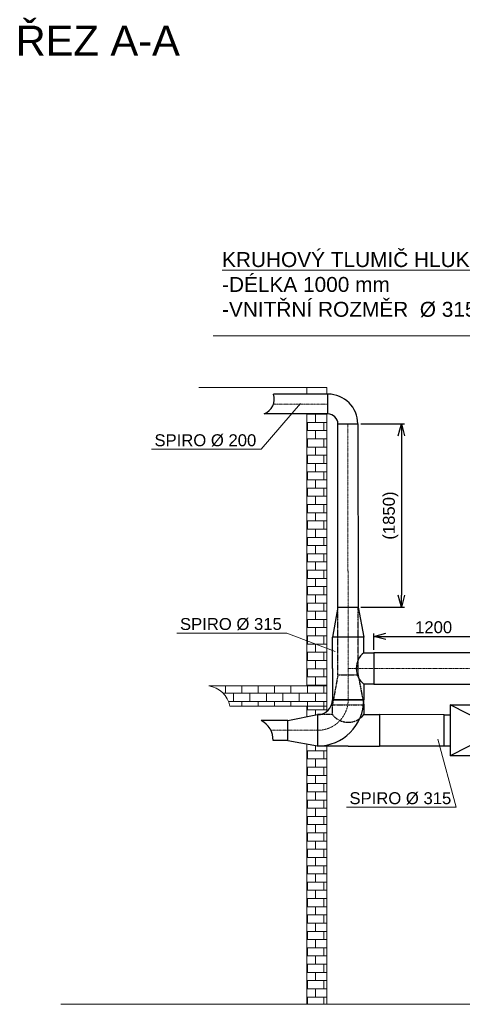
# Model space of a CAD drawing. Header units: millimetres. Extents: x 918337 to 1269480, y -257156 to -67477.
# Tile 53 of 114: x 1147540 to 1151995, y -224227 to -214325. Entities that reach past the tile are written whole.
import ezdxf

# ---------------------------------------------------------------- set-up
doc = ezdxf.new("R2010")
doc.units = ezdxf.units.MM
doc.linetypes.add('ACAD_ISO10W100', pattern=[18.5, 12, -3, 0.5, -3])
doc.linetypes.add('ČÁRKOVANÁ', pattern=[19.05, 12.7, -6.35])
doc.layers.get('0').update_dxf_attribs({"color": 8, "lineweight": 9})
for name, color, linetype, lineweight in [('1VZT - LEGENDY', 7, 'Continuous', 13), ('1VZT-POPIS', 7, 'Continuous', 13), ('1VZT-POTRUBI', 4, 'Continuous', 30), ('1VZT-ČERCHOVANÁ', 7, 'ACAD_ISO10W100', 9), ('LEGENDY', 7, 'Continuous', 9)]:
    doc.layers.add(name, color=color, linetype=linetype, lineweight=lineweight)
doc.styles.get("Standard").update_dxf_attribs({"font": 'arial.ttf'})
doc.dimstyles.new('ISO-25', dxfattribs={"dimtxt": 2.5, "dimasz": 2.5, "dimexe": 1.25, "dimexo": 0.625, "dimtad": 1, "dimtxsty": 'Standard', "dimcen": 2.5, "dimadec": 0, "dimazin": 0, "dimtfac": 1, "dimtmove": 0, "dimatfit": 3, "dimfxl": 1, "dimarcsym": 0})
pattern_1 = [(0, (121532.456, -85387.46), (0, 82.55), []), (90, (121532.46, -85387.46), (-165.1, 1e-14), [82.55, -82.55]), (90, (121615, -85387.46), (-165.1, 1e-14), [-82.55, 82.55])]

# ---------------------------------------------------------------- blocks, each defined once
blk = doc.blocks.new('ASDASDA')
at = {"layer": '1VZT-POTRUBI', "ltscale": 0.1}
for p, q in [((1151011.6, -113443.6), (1151011.6, -112928.6)), ((1151511.6, -112928.6), (1151011.6, -112928.6)), ((1151011.6, -113443.6), (1152011.6, -112928.6)), ((1151011.6, -112928.6), (1152011.6, -113443.6)), ((1151511.6, -112928.6), (1152011.6, -112928.6)), ((1152011.6, -113443.6), (1152011.6, -112928.6)), ((1150951.6, -113028.6), (1150951.6, -113343.6)), ((1151011.6, -113028.6), (1150951.6, -113028.6)), ((1151011.6, -113343.6), (1151011.6, -113028.6)), ((1152011.6, -113343.6), (1152011.6, -113028.6)), ((1152011.6, -113028.6), (1152071.6, -113028.6)), ((1152071.6, -113028.6), (1152071.6, -113343.6)), ((1150951.6, -113343.6), (1151011.6, -113343.6)), ((1152071.6, -113343.6), (1152011.6, -113343.6)), ((1151011.6, -113443.6), (1151511.6, -113443.6)), ((1152011.6, -113443.6), (1151511.6, -113443.6))]:
    blk.add_line(p, q, dxfattribs=at)
blk = doc.blocks.new('aasdadas')
at = {"layer": '1VZT-POTRUBI', "color": 6, "ltscale": 0.1}
blk.add_line((1029023.3, -135925.3), (1029023.3, -136240.6), dxfattribs=at)
for radius in [150, 465.4]:
    blk.add_arc((1029023.3, -135775.3), radius, 270, 0, dxfattribs=at)
at = {"layer": '1VZT-ČERCHOVANÁ', "ltscale": 0.1}
blk.add_arc((1029023.3, -135775.3), 307.7, 270, 0, dxfattribs=at)
blk = doc.blocks.new('_Open30')
at = {"color": 0, "linetype": 'ByBlock', "lineweight": -2}
for p, q in [((-1, 0.268), (0, 0)), ((0, 0), (-1, -0.268)), ((0, 0), (-1, 0))]:
    blk.add_line(p, q, dxfattribs=at)
blk = doc.blocks.new('*D766')
at = {"layer": '1VZT - LEGENDY', "color": 0, "lineweight": -2, "ltscale": 0.1, "transparency": 16777216}
for p, q in [((1150972.9, -218390.1), (1151412.3, -218390.1)), ((1151382.3, -218510.1), (1151382.3, -220113.8)), ((1150972.9, -220233.8), (1151412.3, -220233.8))]:
    blk.add_line(p, q, dxfattribs=at)
at = {"layer": 'Defpoints', "color": 0, "ltscale": 0.1, "transparency": 16777216}
for p in [(1150942.9, -218390.1), (1150942.9, -220233.8), (1151382.3, -220233.8)]:
    blk.add_point(p, dxfattribs=at)
at = {"layer": '1VZT - LEGENDY', "color": 0, "lineweight": -2, "ltscale": 0.1, "transparency": 16777216, "xscale": 120, "yscale": 120, "zscale": 120}
for p, rotation in [((1151382.3, -218390.1), 90), ((1151382.3, -220233.8), 270)]:
    blk.add_blockref('_Open30', p, dxfattribs=dict(at, rotation=rotation))
at = {"layer": '1VZT - LEGENDY', "color": 0, "ltscale": 0.1, "transparency": 16777216, "insert": (1151273.7, -219312), "char_height": 120, "attachment_point": 5, "rotation": 90}
blk.add_mtext('(1850)', dxfattribs=at)
blk = doc.blocks.new('*D767')
at = {"layer": '1VZT - LEGENDY', "color": 0, "lineweight": -2, "ltscale": 0.1, "transparency": 16777216}
for p, q in [((1151103.6, -220661.3), (1151103.6, -220496.8)), ((1152309.1, -220661.3), (1152309.1, -220496.8)), ((1151223.6, -220526.8), (1152189.1, -220526.8))]:
    blk.add_line(p, q, dxfattribs=at)
at = {"layer": 'Defpoints', "color": 0, "ltscale": 0.1, "transparency": 16777216}
for p in [(1152309.1, -220526.8), (1151103.6, -220691.3), (1152309.1, -220691.3)]:
    blk.add_point(p, dxfattribs=at)
at = {"layer": '1VZT - LEGENDY', "color": 0, "lineweight": -2, "ltscale": 0.1, "transparency": 16777216, "xscale": 120, "yscale": 120, "zscale": 120, "rotation": 180}
blk.add_blockref('_Open30', (1151103.6, -220526.8), dxfattribs=at)
at = {"layer": '1VZT - LEGENDY', "color": 0, "lineweight": -2, "ltscale": 0.1, "transparency": 16777216, "xscale": 120, "yscale": 120, "zscale": 120}
blk.add_blockref('_Open30', (1152309.1, -220526.8), dxfattribs=at)
at = {"layer": '1VZT - LEGENDY', "color": 0, "ltscale": 0.1, "transparency": 16777216, "insert": (1151706.4, -220435.5), "char_height": 120, "attachment_point": 5}
blk.add_mtext('1200', dxfattribs=at)

msp = doc.modelspace()

# ---------------------------------------------------------------- hatches: boundary and pattern name
at = {"ltscale": 0.1}
h = msp.add_hatch(dxfattribs=at)
h.set_pattern_fill('BRICK', color=256, scale=13)
h.set_pattern_definition(pattern_1)
h.paths.add_polyline_path([(1150631.8, -221024.8), (1150631.8, -218290.1), (1150431.8, -218290.1), (1150431.8, -221024.8)])
h.paths.add_polyline_path([(1152931.8, -223257.9), (1152931.8, -224107), (1152931.8, -224227), (1153131.8, -224227), (1153131.8, -224133.2), (1153131.8, -223257.9)])
h.paths.add_polyline_path([(1156041.5, -220038.1), (1156041.5, -218409.9, -0.351247), (1155741.5, -218209.7), (1155741.5, -220038.1)])
h.paths.add_polyline_path([(1154567.7, -220042), (1157678.4, -220042), (1157678.4, -219157.2), (1154567.7, -219157.2)], flags=9)
h = msp.add_hatch(dxfattribs=at)
h.set_pattern_fill('BRICK', color=256, scale=13)
h.set_pattern_definition(pattern_1)
h.paths.add_polyline_path([(1150631.8, -221227), (1150431.8, -221227), (1150431.8, -221334.3), (1150538.3, -221313.8, 0.169949), (1150631.8, -221281.1)])
h.paths.add_polyline_path([(1150631.8, -221024.8), (1149442.6, -221024.8, -0.311921), (1149656.3, -221227), (1150631.8, -221227)])
h = msp.add_hatch(dxfattribs=at)
h.set_pattern_fill('BRICK', color=256, scale=13)
h.set_pattern_definition(pattern_1)
h.paths.add_polyline_path([(1150631.8, -221629.4), (1150538.3, -221629.4), (1150538.3, -221629.2), (1150431.8, -221609.8), (1150431.8, -224227), (1150631.8, -224227)])
h.paths.add_polyline_path([(1153131.8, -221629.4), (1152931.8, -221629.4), (1152931.8, -223257.9), (1153131.8, -223257.9)])
h.paths.add_polyline_path([(1152446.6, -223261.8), (1155557.3, -223261.8), (1155557.3, -222377), (1152446.6, -222377)], flags=9)

# ---------------------------------------------------------------- linework, layer by layer
for p, q in [((1150631.8, -218024.8), (1149341.8, -218024.8)), ((1150431.8, -218090.1), (1150431.8, -218024.8)), ((1150631.8, -218090.1), (1150631.8, -218024.8)), ((1150431.8, -221024.8), (1150431.8, -218290.1)), ((1150631.8, -221024.8), (1150631.8, -218290.1)), ((1150631.8, -221024.8), (1149442.6, -221024.8)), ((1150631.8, -221024.8), (1150631.8, -221227)), ((1150631.8, -221227), (1149656.3, -221227)), ((1150431.8, -221334.3), (1150431.8, -221227)), ((1150631.8, -221227), (1150631.8, -221281.1)), ((1150431.8, -224227), (1150431.8, -221609.8)), ((1150631.8, -224227), (1150631.8, -221629.4)), ((1150631.8, -224227), (1147952.9, -224227)), ((1150631.8, -224227), (1150431.8, -224227)), ((1150631.8, -224227), (1152931.8, -224227))]:
    msp.add_line(p, q, dxfattribs=at)
msp.add_arc((1149403.1, -221280.5), 258.7, 11.9287, 81.22384, dxfattribs=at)
at = {"layer": '1VZT - LEGENDY', "ltscale": 0.1}
for p, q in [((1149486.5, -217503.8), (1152663.1, -217503.8)), ((1149970.4, -218644.9), (1150366.6, -218186.3)), ((1148866.4, -218644.9), (1149970.4, -218644.9)), ((1149123.3, -220493), (1150227.3, -220493)), ((1150227.3, -220493), (1150714.4, -220678.1)), ((1151933, -222244.6), (1151749.6, -221560.4)), ((1150829, -222244.6), (1151933, -222244.6))]:
    msp.add_line(p, q, dxfattribs=at)
at = {"layer": '1VZT-POTRUBI', "color": 6, "ltscale": 0.1}
for p, q in [((1150642.9, -218090.1), (1150095, -218090.1)), ((1150642.9, -218290.1), (1150642.9, -218090.1)), ((1150642.9, -218290.1), (1150000.2, -218290.1)), ((1150742.9, -220233.8), (1150742.9, -218390.1)), ((1150742.9, -218390.1), (1150942.9, -218390.1)), ((1150942.9, -218390.1), (1150945.9, -220233.8)), ((1150742.9, -220233.8), (1150688.3, -220533.8)), ((1150742.9, -220233.8), (1150945.9, -220233.8)), ((1150945.9, -220233.8), (1151003.6, -220533.8)), ((1151003.6, -220533.8), (1150688.3, -220533.8)), ((1150688.3, -220848.8), (1150688.3, -220533.8)), ((1151003.6, -220691.3), (1151003.6, -220533.8)), ((1151003.6, -220691.3), (1151103.6, -220691.3)), ((1151103.6, -220691.3), (1151103.6, -221006.5)), ((1152309.1, -220691.3), (1151103.6, -220691.3)), ((1150688.3, -220848.8), (1150688.3, -221163.8)), ((1151003.6, -221006.5), (1151003.6, -221163.8)), ((1151103.6, -221006.5), (1151003.6, -221006.5)), ((1151103.6, -221006.5), (1152309.1, -221006.5)), ((1151003.6, -221163.8), (1150688.3, -221163.8)), ((1151003.6, -221163.8), (1150688.3, -221163.8)), ((1151003.6, -221163.8), (1150688.6, -221163.8)), ((1150688.6, -221163.8), (1151004, -221163.8)), ((1150238.3, -221371.5), (1149971.4, -221371.5)), ((1150238.3, -221371.5), (1150538.3, -221313.8)), ((1150238.3, -221574.6), (1150238.3, -221371.5)), ((1150538.3, -221313.8), (1150538.3, -221629.2)), ((1150238.3, -221574.6), (1150091.5, -221574.6)), ((1150238.3, -221574.6), (1150538.3, -221629.2))]:
    msp.add_line(p, q, dxfattribs=at)
at = {"layer": '1VZT-POTRUBI', "linetype": 'ČÁRKOVANÁ', "ltscale": 0.1}
for p, q in [((1150743.1, -220914), (1150743.1, -220233.8)), ((1150946.1, -220914), (1150945.9, -220233.8)), ((1150688.6, -221314), (1150688.6, -221214)), ((1150688.6, -221214), (1151003.8, -221214)), ((1150688.6, -221314), (1150538.3, -221314))]:
    msp.add_line(p, q, dxfattribs=at)
at = {"layer": '1VZT-POTRUBI', "color": 4, "linetype": 'ČÁRKOVANÁ', "ltscale": 0.1}
for p, q in [((1150743.1, -220914), (1150688.4, -221214)), ((1150743.1, -220914), (1150946.1, -220914)), ((1150946.1, -220914), (1151003.8, -221214))]:
    msp.add_line(p, q, dxfattribs=at)
at = {"layer": '1VZT-POTRUBI', "ltscale": 0.1}
for p, q in [((1151003.8, -221214), (1151003.8, -221314)), ((1151003.8, -221314), (1151161.1, -221314)), ((1151161.1, -221314), (1151161.1, -221629)), ((1151161.1, -221314), (1151161.1, -221629.4)), ((1151161.1, -221314), (1151161.1, -221629.4)), ((1151811.8, -221314.4), (1151161.1, -221314)), ((1150846.1, -221629.4), (1150538.3, -221629.4)), ((1150846.1, -221629.4), (1151161.1, -221629.4)), ((1151811.8, -221629.4), (1151161.1, -221629.4))]:
    msp.add_line(p, q, dxfattribs=at)
at = {"layer": '1VZT-POTRUBI', "color": 6, "ltscale": 0.1}
for centre, radius, start, end in [((1149939, -218138.7), 163.3, 292.00114, 17.29003), ((1150642.9, -218390.1), 300, 0, 90), ((1150642.9, -218390.1), 100, 0, 90), ((1151127.7, -220848.9), 200.6, 128.21046, 231.78954), ((1149862.8, -221572.8), 228.7, 359.5535, 61.66)]:
    msp.add_arc(centre, radius, start, end, dxfattribs=at)
at = {"layer": '1VZT-POTRUBI', "linetype": 'ČÁRKOVANÁ', "ltscale": 0.1}
msp.add_arc((1150846.2, -221190), 200.6, 218.21046, 305.84063, dxfattribs=at)
at = {"layer": '1VZT-POTRUBI', "ltscale": 0.1}
msp.add_arc((1150833.1, -221176.3), 219.3, 306.52594, 321.10423, dxfattribs=at)
at = {"layer": '1VZT-ČERCHOVANÁ', "ltscale": 0.1}
for p, q in [((1150642.9, -218190.1), (1150094.1, -218190.1)), ((1150845.9, -221163.8), (1150842.9, -218390.1)), ((1152881.6, -220849), (1150845.6, -220848.9)), ((1150538.3, -221471.5), (1150067.8, -221471.5))]:
    msp.add_line(p, q, dxfattribs=at)

# ---------------------------------------------------------------- block references
at = {"layer": '1VZT-POTRUBI', "color": 6}
msp.add_blockref('aasdadas', (121515, -85388.6), dxfattribs=at)
at = {"layer": '1VZT-POTRUBI', "rotation": 180}
msp.add_blockref('ASDASDA', (2303883.4, -334658), dxfattribs=at)

# ---------------------------------------------------------------- texts
at = {"layer": '1VZT - LEGENDY', "lineweight": 5, "insert": (1149576.8, -216662.3), "char_height": 150, "attachment_point": 1}
msp.add_mtext_dynamic_manual_height_columns('{\\LKRUHOVÝ TLUMIČ HLUKU\\P}-DÉLKA 1000 mm\\P-VNITŘNÍ ROZMĚR  %%C 315 mm,', width=7941.607, gutter_width=12.5, heights=[0], dxfattribs=at)
at = {"layer": '1VZT-POPIS', "lineweight": 5, "insert": (1147499.2, -214385.1), "char_height": 300, "attachment_point": 1}
msp.add_mtext_dynamic_manual_height_columns('ŘEZ A-A', width=2076.045, gutter_width=12.5, heights=[0], dxfattribs=at)
at = {"layer": 'LEGENDY', "lineweight": 5, "char_height": 120, "attachment_point": 5}
for s, insert in [('SPIRO %%C 200', (1149408.9, -218556.6)), ('SPIRO %%C 315', (1149665.8, -220404.7)), ('SPIRO %%C 315', (1151371.5, -222156.3))]:
    msp.add_mtext_dynamic_manual_height_columns(s, width=1517.357, gutter_width=12.5, heights=[0], dxfattribs=dict(at, insert=insert))

# ---------------------------------------------------------------- dimensions: what is measured, and where the dimension line sits
at = {"layer": '1VZT - LEGENDY', "ltscale": 0.1}
dim = msp.add_linear_dim(base=(1151382.3, -220233.8), p1=(1150942.9, -218390.1), p2=(1150942.9, -220233.8), angle=90, text='(<>)', dimstyle='ISO-25', override={"dimtxt": 120, "dimasz": 120, "dimexe": 30, "dimexo": 30, "dimgap": 30, "dimdec": 0, "dimrnd": 50, "dimblk": 'Open30', "dimtdec": 0, "dimldrblk": 'Open30', "dimfxl": 10}, dxfattribs=at)
dim.commit()
dim.dimension.update_dxf_attribs({"geometry": '*D766', "text_midpoint": (1151273.7, -219312)})
dim = msp.add_linear_dim(base=(1152309.128, -220526.7892), p1=(1151103.6246, -220691.3352), p2=(1152309.128, -220691.3352), dimstyle='ISO-25', override={"dimtxt": 120, "dimasz": 120, "dimexe": 30, "dimexo": 30, "dimgap": 30, "dimdec": 0, "dimrnd": 50, "dimblk": 'Open30', "dimtdec": 0, "dimldrblk": 'Open30', "dimfxl": 10}, dxfattribs=at)
dim.commit()
dim.dimension.update_dxf_attribs({"geometry": '*D767', "text_midpoint": (1151706.3763, -220435.5205)})

doc.saveas('drawing.dxf')
